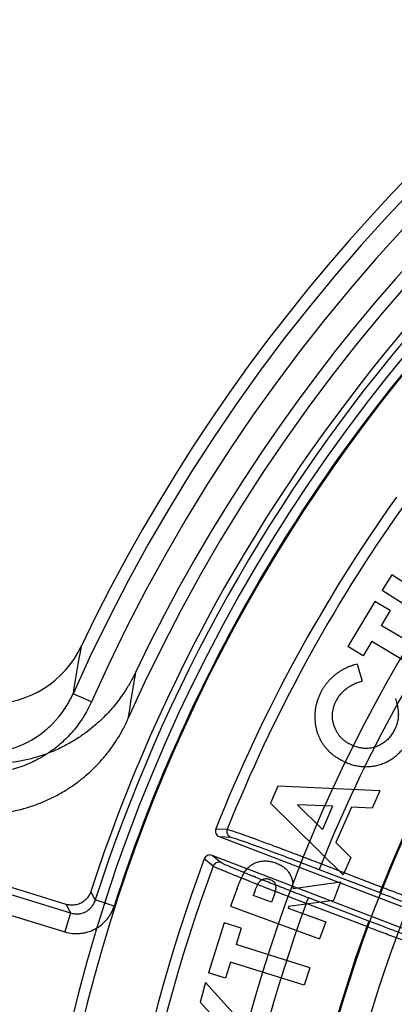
# Model space of a CAD drawing. Header units: millimetres. Extents: x 0 to 297, y 0 to 210.
# Tile 86 of 256: x 145.262 to 145.393, y 93.339 to 93.682. Entities that reach past the tile are written whole.
import ezdxf

# ---------------------------------------------------------------- set-up
doc = ezdxf.new("R2010")
doc.units = ezdxf.units.MM
doc.header["$LTSCALE"] = 16.335
doc.layers.get('0').update_dxf_attribs({"linetype": 'CONTINUOUS'})
doc.layers.add('01_GLOBAL', color=7, linetype='CONTINUOUS')
doc.layers.add('INTFCLR_144815', color=7, linetype='CONTINUOUS')

msp = doc.modelspace()

# ---------------------------------------------------------------- linework, layer by layer
at = {"color": 7, "linetype": 'Continuous'}
msp.add_circle((146.8548034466, 92.13446435), 2.66, dxfattribs=at)
at = {"color": 9, "linetype": 'Continuous'}
msp.add_arc((146.8548034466, 92.13446435), 2.6259090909, 92.9674534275, 177.0325465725, dxfattribs=at)
at = {"layer": '01_GLOBAL', "color": 7, "linetype": 'Continuous'}
msp.add_circle((146.8548034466, 92.13446435), 2.695, dxfattribs=at)
at = {"layer": 'INTFCLR_144815', "color": 6, "linetype": 'Continuous'}
for p, q in [((145.3920196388, 93.4886070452), (145.3886471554, 93.483331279)), ((145.4199544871, 93.4707495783), (145.3920196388, 93.4886070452)), ((145.3886471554, 93.483331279), (145.4165820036, 93.46547381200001)), ((145.3860722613, 93.4793762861), (145.3766626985, 93.4635957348)), ((145.3914281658, 93.47618411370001), (145.3860722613, 93.4793762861)), ((145.3914281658, 93.47618411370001), (145.3883294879, 93.4709818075)), ((145.4115228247, 93.4571512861), (145.3883294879, 93.4709818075)), ((145.382018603, 93.4604035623), (145.3766626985, 93.4635957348)), ((145.3850371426, 93.4654656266), (145.382018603, 93.4604035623)), ((145.3850371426, 93.4654656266), (145.4082304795, 93.4516351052)), ((145.3799574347, 93.4574674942), (145.3816536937, 93.45158401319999)), ((145.3785981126, 93.42900994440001), (145.3774731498, 93.429532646)), ((145.3745280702, 93.42395636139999), (145.3758092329, 93.423341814)), ((145.3523716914, 93.4148629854), (145.3498139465, 93.40899953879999)), ((145.3878729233, 93.41328025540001), (145.3523716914, 93.4148629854)), ((145.3878729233, 93.41328025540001), (145.3852483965, 93.40726988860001)), ((145.3498139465, 93.40899953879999), (145.375084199, 93.38400977)), ((145.3678316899, 93.3998437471), (145.3591700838, 93.4084519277)), ((145.3713644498, 93.407924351), (145.3591700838, 93.4084519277)), ((145.3713644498, 93.407924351), (145.3678316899, 93.3998437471)), ((145.3779491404, 93.40762383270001), (145.3725398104, 93.39522912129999)), ((145.3852483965, 93.40726988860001), (145.3779491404, 93.40762383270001)), ((145.3319106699, 93.39729570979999), (145.4213618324, 93.3629586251)), ((145.3725398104, 93.39522912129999), (145.3777154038, 93.3900201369)), ((145.278540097, 93.37367369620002), (145.2268628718, 93.3894730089)), ((145.4188532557, 93.3564235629), (145.3293926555, 93.3907642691)), ((145.3777154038, 93.3900201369), (145.375084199, 93.38400977)), ((145.3576481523, 93.37922885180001), (145.3575518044, 93.3809044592)), ((145.3576481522, 93.37922885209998), (145.3741165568, 93.3815194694)), ((145.3741165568, 93.3815194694), (145.3717524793, 93.3750683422)), ((145.3381211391, 93.37925556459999), (145.3358305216, 93.372991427)), ((145.3443652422, 93.3784007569), (145.3437708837, 93.3767779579)), ((145.3501151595, 93.37445394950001), (145.3437708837, 93.3767779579)), ((145.3507896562, 93.376310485), (145.3501151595, 93.37445394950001)), ((145.3717524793, 93.3750683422), (145.3560721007, 93.3728979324)), ((145.3358305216, 93.372991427), (145.366837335, 93.36163851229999)), ((145.3560721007, 93.3728979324), (145.355871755, 93.3723503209)), ((145.355871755, 93.3723503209), (145.3690010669, 93.3675420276)), ((145.3336428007, 93.36724169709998), (145.3281666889, 93.3497648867)), ((145.3395797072, 93.36537848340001), (145.3336428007, 93.36724169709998)), ((145.3690010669, 93.3675420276), (145.3668373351, 93.3616385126)), ((145.3395797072, 93.36537848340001), (145.3377765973, 93.3596152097)), ((145.3634608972, 93.3515679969), (145.3377765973, 93.3596152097)), ((145.3358599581, 93.3535113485), (145.3341035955, 93.347901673)), ((145.3615442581, 93.3454641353), (145.3358599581, 93.3535113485)), ((145.3634608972, 93.3515679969), (145.3615442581, 93.3454641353)), ((145.3341035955, 93.347901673), (145.3281666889, 93.3497648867)), ((145.327046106, 93.3464443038), (145.3252630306, 93.33953906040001)), ((145.3400017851, 93.3321529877), (145.327046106, 93.3464443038)), ((145.3338244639, 93.33004935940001), (145.3252630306, 93.33953906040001))]:
    msp.add_line(p, q, dxfattribs=at)
at = {"layer": 'INTFCLR_144815', "color": 9, "linetype": 'Continuous'}
for p, q in [((145.2873164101, 93.444283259), (145.2809206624, 93.4471276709)), ((145.3307097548, 93.4000294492), (145.3346901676, 93.39984991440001)), ((145.3319106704, 93.3972957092), (145.3358851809, 93.3971116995)), ((145.3297482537, 93.38701068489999), (145.3266722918, 93.3895398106)), ((145.332467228, 93.3882423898), (145.3293926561, 93.3907642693)), ((145.3675159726, 93.3878017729), (145.3667635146, 93.3858415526)), ((145.3675159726, 93.3878017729), (145.3885945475, 93.37971046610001)), ((145.2262181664, 93.3871700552), (145.2800924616, 93.3706990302)), ((145.3667635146, 93.3858415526), (145.3878420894, 93.3777502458)), ((145.2241967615, 93.38055833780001), (145.2780710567, 93.36408731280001)), ((145.2886981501, 93.3752007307), (145.2871370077, 93.37814905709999)), ((145.3885945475, 93.37971046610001), (145.3878420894, 93.3777502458)), ((145.2952819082, 93.37309100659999), (145.2886978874, 93.37520087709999)), ((145.3622013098, 93.3739965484), (145.3629537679, 93.3759567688)), ((145.383293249, 93.3659001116), (145.3622013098, 93.3739965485)), ((145.3840457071, 93.3678603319), (145.3629537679, 93.3759567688)), ((145.2800924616, 93.3706990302), (145.2780710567, 93.36408731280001)), ((145.2785389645, 93.3736740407), (145.2800915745, 93.3706993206)), ((145.3840457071, 93.3678603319), (145.383293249, 93.3659001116))]:
    msp.add_line(p, q, dxfattribs=at)
at = {"layer": 'INTFCLR_144815', "color": 6, "linetype": 'Continuous'}
for centre, radius, start, end in [((145.8396077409, 93.1986600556), 0.6157754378, 313.9937911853, 154.5150993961), ((145.8396077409, 93.1986600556), 0.5947754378, 312.9543589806, 154.5144414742), ((145.8396077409, 93.1986600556), 0.5903864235, 71.6563998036, 156.0440844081), ((145.8396077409, 93.1986600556), 0.5808960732, 70.9981667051, 162.0018332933), ((145.8396077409, 93.1986600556), 0.5751005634, 108.7136429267, 257.7559644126), ((145.8396077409, 93.1986600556), 0.4627266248, 45.0000000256, 314.9999999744), ((145.8396077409, 93.1986600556), 0.4618985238, 44.999999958, 315.000000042), ((145.8396077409, 93.1986600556), 0.461229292, 44.99999997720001, 315.0000000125), ((145.8396077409, 93.1986600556), 0.4472794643, 47.86578076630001, 312.1342192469), ((145.8399207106, 93.1980122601), 0.54782, 144.5520789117, 158.3604875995), ((145.2521410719, 93.47866928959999), 0.0350098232, 270.0120030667, 334.5268850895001), ((145.332662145, 93.39925655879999), 0.002099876, 158.4026144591, 249.0311850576), ((145.8399207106, 93.1980122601), 0.54782, 159.5360679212, 203.3367082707), ((145.328639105, 93.38880412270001), 0.0020999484, 68.9714513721, 159.4916574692)]:
    msp.add_arc(centre, radius, start, end, dxfattribs=at)
at = {"layer": 'INTFCLR_144815', "color": 9, "linetype": 'Continuous'}
for centre, radius, start, end in [((145.8396077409, 93.1986600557), 0.6114469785, 71.617857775, 156.0236179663), ((145.8396077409, 93.1986600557), 0.6044472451, 71.6178577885, 156.0236179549), ((145.8396077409, 93.1986600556), 0.5785048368, 70.768222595, 162.2317774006), ((145.8396077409, 93.1986600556), 0.5712784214, 125.9035433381, 247.5002459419), ((145.8396077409, 93.1986600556), 0.4540564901, 52.5411294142, 307.4588705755), ((145.8396076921, 93.1986600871), 0.5153551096, 125.9035433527, 247.5002459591), ((145.839607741, 93.1986600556), 0.5715914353, 137.7076787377, 162.2317774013), ((145.8396077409, 93.1986600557), 0.4856448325, 128.484146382, 209.9999999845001), ((145.8399207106, 93.1980122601), 0.544055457, 144.6884762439, 158.2234804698), ((145.8396077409, 93.1986600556), 0.4750435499, 138.4596802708, 165.5403197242), ((145.8399207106, 93.1980122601), 0.5091034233, 144.7941622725, 158.1121101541), ((145.8396077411, 93.19866005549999), 0.4859960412, 144.8720266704, 158.1279733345), ((145.8753994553, 93.35364591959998), 0.6017839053, 169.4710063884, 171.063422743), ((145.8741577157, 93.3535472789), 0.5803130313, 169.9734728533, 171.594447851), ((145.3366414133, 93.39907146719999), 0.0021007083, 158.2505300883, 248.8994679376), ((145.3317178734, 93.3862799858), 0.0021007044, 69.10037075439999, 159.6459068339), ((145.8399207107, 93.1980122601), 0.5440554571, 159.6723536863, 203.1995351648), ((145.8399207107, 93.1980122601), 0.5091034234, 159.7769988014, 203.0866188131), ((145.839607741, 93.1986600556), 0.485996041, 159.8720266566, 203.1279733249), ((145.8396077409, 93.1986600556), 0.4510440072, 159.8664381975, 203.1335617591)]:
    msp.add_arc(centre, radius, start, end, dxfattribs=at)
at = {"layer": 'INTFCLR_144815', "color": 6, "linetype": 'Continuous'}
for points, knots in [([(145.3799574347, 93.4574674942), (145.3796181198, 93.4573818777), (145.3789415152, 93.45721115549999), (145.3779478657, 93.4568951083), (145.3769765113, 93.4565361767), (145.3760335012, 93.456120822), (145.3751168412, 93.45565297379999), (145.3742288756, 93.4551306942), (145.373365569, 93.4545602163), (145.3725246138, 93.4539489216), (145.3717204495, 93.4532903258), (145.3709600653, 93.45259506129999), (145.3702393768, 93.4518710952), (145.3695672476, 93.4511080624), (145.3689298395, 93.4503171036), (145.3683503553, 93.4494828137), (145.3678055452, 93.44862208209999), (145.3674793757, 93.44802418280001), (145.3673156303, 93.44772402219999)], [0, 0, 0, 0, 0.0637545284, 0.1271285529, 0.1898908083, 0.252369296, 0.3147740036, 0.3773156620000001, 0.4399795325, 0.5032626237, 0.5666781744, 0.6292711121, 0.6909385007, 0.7527178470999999, 0.8144825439, 0.8759254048, 0.937711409, 1, 1, 1, 1]), ([(145.3027076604, 93.45458216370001), (145.3020853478, 93.4532766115), (145.3008233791, 93.4508732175), (145.2988031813, 93.4476227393), (145.2968539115, 93.44489070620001), (145.2949981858, 93.4425752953), (145.293136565, 93.44047500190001), (145.2911037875, 93.4383961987), (145.2887054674, 93.4361963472), (145.2858273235, 93.4338656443), (145.2824244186, 93.4314852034), (145.2785818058, 93.4292232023), (145.2744519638, 93.4272269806), (145.2701719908, 93.425575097), (145.2657740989, 93.42427948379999), (145.2612864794, 93.42334769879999), (145.2567347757, 93.4227854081), (145.2536772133, 93.4226600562), (145.2521485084, 93.4226600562)], [0, 0, 0, 0, 0.0688065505, 0.1289884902, 0.1819446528, 0.2283773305, 0.2700928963, 0.3154186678, 0.3666412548, 0.4248355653, 0.4914858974, 0.564026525, 0.6367310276, 0.7094675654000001, 0.7820398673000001, 0.8546078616, 0.9272723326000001, 1, 1, 1, 1]), ([(145.3727116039, 93.4447789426), (145.372940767, 93.4451853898), (145.3733958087, 93.4459924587), (145.37423576, 93.44709731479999), (145.3751814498, 93.44810850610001), (145.376251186, 93.4490111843), (145.3774312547, 93.4498175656), (145.3787333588, 93.4505104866), (145.3801438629, 93.4511176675), (145.3811428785, 93.4514262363), (145.3816536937, 93.45158401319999)], [0, 0, 0, 0, 0.1209075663, 0.2400821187, 0.3589485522, 0.4793823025, 0.6023770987, 0.7289638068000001, 0.8614141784, 1, 1, 1, 1]), ([(145.3673156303, 93.44772402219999), (145.3671379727, 93.4473652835), (145.3667848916, 93.4466523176), (145.366329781, 93.44555655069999), (145.3659546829, 93.44444262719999), (145.3656540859, 93.4433115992), (145.3654242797, 93.4421632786), (145.3652825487, 93.44099774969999), (145.3651963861, 93.4398185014), (145.3652023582, 93.43863181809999), (145.3652650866, 93.4374519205), (145.3654048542, 93.43629604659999), (145.3656199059, 93.4351723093), (145.3659002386, 93.43408132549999), (145.3662482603, 93.4330207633), (145.3666684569, 93.43199115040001), (145.3671653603, 93.4309955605), (145.3677252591, 93.4300324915), (145.3683539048, 93.4291120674), (145.3690425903, 93.4282325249), (145.369802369, 93.4274032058), (145.3706206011, 93.4266146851), (145.3715093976, 93.4258806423), (145.3724494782, 93.4251815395), (145.3734622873, 93.4245413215), (145.3741697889, 93.4241530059), (145.3745280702, 93.42395636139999)], [0, 0, 0, 0, 0.0433085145, 0.0860723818, 0.1282708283, 0.1703963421, 0.2126277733, 0.2548729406, 0.2973645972, 0.3404804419, 0.3831825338, 0.4251590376, 0.4663528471, 0.5068971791, 0.5469628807, 0.5870408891, 0.6271131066, 0.6672684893, 0.7074873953, 0.7476268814, 0.7880364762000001, 0.8290927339, 0.8704804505, 0.9126823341, 0.9557820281, 1, 1, 1, 1]), ([(145.3774731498, 93.429532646), (145.377130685, 93.4297218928), (145.376458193, 93.4300935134), (145.3755338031, 93.4307568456), (145.3746910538, 93.4314768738), (145.3739478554, 93.4322782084), (145.3732898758, 93.43314361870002), (145.3727187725, 93.4340753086), (145.3722431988, 93.43507928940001), (145.3718603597, 93.43613964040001), (145.3715740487, 93.4372302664), (145.3713993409, 93.43832868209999), (145.3713298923, 93.4394202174), (145.3713771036, 93.4405081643), (145.3715396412, 93.4415911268), (145.371814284, 93.44266731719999), (145.3722045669, 93.44373771), (145.3725405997, 93.44442777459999), (145.3727116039, 93.4447789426)], [0, 0, 0, 0, 0.065841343, 0.1292914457, 0.1912182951, 0.2522226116, 0.3129533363, 0.374031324, 0.435904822, 0.4997039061, 0.5636240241, 0.6255009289, 0.6867202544, 0.7475064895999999, 0.8085280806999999, 0.8708090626, 0.934255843, 1, 1, 1, 1]), ([(145.3933138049, 93.44548683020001), (145.3934016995, 93.445186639), (145.3935730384, 93.4446014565), (145.3938057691, 93.4437397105), (145.3939812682, 93.4429090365), (145.3941347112, 93.4421177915), (145.3942296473, 93.4413611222), (145.3943042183, 93.4406444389), (145.3943194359, 93.4399618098), (145.3943079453, 93.43910134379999), (145.3941725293, 93.438049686), (145.3938966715, 93.4368031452), (145.3934644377, 93.4355631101), (145.3930771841, 93.4347669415), (145.3928797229, 93.4343609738)], [0, 0, 0, 0, 0.08180034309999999, 0.1594588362, 0.2333335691, 0.3037802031, 0.3701372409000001, 0.4326959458, 0.4920982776, 0.5485763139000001, 0.6576061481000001, 0.7686073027, 0.8820124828, 1, 1, 1, 1]), ([(145.2488954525, 93.40509674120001), (145.2503724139, 93.40509674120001), (145.2533278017, 93.4052137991), (145.2577345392, 93.40573974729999), (145.2620895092, 93.4066136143), (145.2663617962, 93.4078299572), (145.2705224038, 93.40938004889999), (145.2745462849, 93.41125385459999), (145.2783680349, 93.4134168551), (145.2818253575, 93.4157465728), (145.2848108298, 93.4180870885), (145.2873048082, 93.42031046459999), (145.2893983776, 93.42239770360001), (145.2912095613, 93.4243917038), (145.292914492, 93.42645113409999), (145.2946489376, 93.4287647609), (145.2964731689, 93.4314982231), (145.2983467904, 93.4347236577), (145.2995091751, 93.4370958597), (145.3000783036, 93.4383767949)], [0, 0, 0, 0, 0.0686391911, 0.1372843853, 0.2060439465, 0.2748440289, 0.3435056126, 0.412168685, 0.4809133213, 0.5473740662, 0.6057245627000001, 0.657080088, 0.7025579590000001, 0.7430497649, 0.7822234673, 0.8267666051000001, 0.8773716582, 0.9348594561, 1, 1, 1, 1]), ([(145.3928797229, 93.4343609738), (145.3926193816, 93.4339018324), (145.3921068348, 93.4329978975), (145.3911534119, 93.43178301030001), (145.390076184, 93.4307145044), (145.3890710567, 93.42995860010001), (145.3882218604, 93.42943522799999), (145.3875681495, 93.4290915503), (145.386901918, 93.4287964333), (145.3862194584, 93.42855843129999), (145.3855264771, 93.4283611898), (145.3848208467, 93.42821682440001), (145.3841007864, 93.4281131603), (145.3831235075, 93.42805332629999), (145.3818831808, 93.4281045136), (145.3803965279, 93.428368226), (145.3793057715, 93.42871440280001), (145.3787143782, 93.4289598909), (145.3785981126, 93.42900994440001)], [0, 0, 0, 0, 0.0938605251, 0.1847879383, 0.2739026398, 0.3633094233, 0.4079653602, 0.4513963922, 0.4946934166, 0.5375602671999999, 0.5799666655, 0.6228701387, 0.6656893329, 0.7093709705, 0.7970267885, 0.8859633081, 0.9774572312, 1, 1, 1, 1]), ([(145.3758092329, 93.423341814), (145.3759491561, 93.42327804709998), (145.3766386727, 93.42297175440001), (145.3778966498, 93.42250414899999), (145.3795950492, 93.42205704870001), (145.3812898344, 93.4217756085), (145.3829778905, 93.4216843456), (145.3846635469, 93.42176281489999), (145.3863415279, 93.4220269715), (145.3880017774, 93.4224601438), (145.3896083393, 93.4230573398), (145.3911366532, 93.4238081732), (145.3925646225, 93.4247162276), (145.3939001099, 93.4257681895), (145.395134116, 93.426973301), (145.3962733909, 93.42832439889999), (145.3973213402, 93.4298239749), (145.3979224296, 93.4309092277), (145.3982289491, 93.43146264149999)], [0, 0, 0, 0, 0.0174242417, 0.08549509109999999, 0.1517474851, 0.2161399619, 0.2797947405, 0.3429196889, 0.4069838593, 0.4718884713, 0.5370073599, 0.6008482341, 0.6644500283, 0.728379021, 0.7931222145, 0.8595165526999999, 0.92836187, 1, 1, 1, 1]), ([(145.3381211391, 93.37925556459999), (145.3382748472, 93.37966819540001), (145.3385704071, 93.38046162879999), (145.3390309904, 93.3815941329), (145.3394919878, 93.3826221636), (145.3399429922, 93.38355051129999), (145.3403886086, 93.3843742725), (145.3408303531, 93.3850919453), (145.3412615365, 93.38571256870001), (145.3417029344, 93.38623482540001), (145.3421547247, 93.3866877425), (145.3426298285, 93.3870879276), (145.3431322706, 93.3874492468), (145.3436593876, 93.3877728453), (145.3442194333, 93.38804337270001), (145.3448002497, 93.3882902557), (145.3454178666, 93.3884776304), (145.3460540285, 93.38864021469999), (145.3467101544, 93.3887553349), (145.3473803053, 93.3888124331), (145.3480588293, 93.3888287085), (145.3487459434, 93.3887847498), (145.3494425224, 93.3886995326), (145.3501498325, 93.3885581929), (145.3508653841, 93.3883641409), (145.3513381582, 93.3882004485), (145.3515776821, 93.38811751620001)], [0, 0, 0, 0, 0.0712033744, 0.1369145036, 0.1976608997, 0.2533641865, 0.3037839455, 0.3490393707, 0.3895890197, 0.42586273, 0.4594621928, 0.4929244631, 0.526192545, 0.5594684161, 0.5927929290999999, 0.6266861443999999, 0.6614102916, 0.6970315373, 0.7328360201, 0.7689791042, 0.8057037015, 0.8424847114, 0.8802135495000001, 0.9191126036, 0.9590196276, 1, 1, 1, 1]), ([(145.3515776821, 93.38811751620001), (145.3518262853, 93.38802320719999), (145.3523151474, 93.38783775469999), (145.3530085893, 93.3875028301), (145.353650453, 93.38713239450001), (145.3542538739, 93.38674095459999), (145.3547968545, 93.3862969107), (145.3553018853, 93.38582909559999), (145.3557602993, 93.3853277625), (145.3561601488, 93.3847830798), (145.3565139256, 93.3842083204), (145.3568245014, 93.38360203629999), (145.3570875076, 93.3829595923), (145.3572874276, 93.38227723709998), (145.3574550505, 93.3815915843), (145.3575242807, 93.38112839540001), (145.3575518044, 93.3809044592)], [0, 0, 0, 0, 0.08042565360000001, 0.1581518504, 0.2326746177, 0.3045981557, 0.3754988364, 0.4446009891, 0.5127910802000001, 0.5806877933, 0.6487313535, 0.7168115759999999, 0.7866062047, 0.8584129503, 0.9317698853, 1, 1, 1, 1]), ([(145.3443652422, 93.3784007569), (145.3445026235, 93.3787625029), (145.3447539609, 93.3794243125), (145.3451360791, 93.38031189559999), (145.345496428, 93.38099982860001), (145.3458494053, 93.38150975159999), (145.3462094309, 93.3818867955), (145.346593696, 93.3821760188), (145.3470142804, 93.3824016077), (145.3474688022, 93.3825519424), (145.3479430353, 93.3826405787), (145.3484319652, 93.3826541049), (145.3489312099, 93.3825882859), (145.3492550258, 93.3824820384), (145.3494206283, 93.3824277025)], [0, 0, 0, 0, 0.1571415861, 0.2874884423, 0.3922534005, 0.4720204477, 0.5385160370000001, 0.6030657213, 0.6665622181, 0.7314591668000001, 0.7967140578, 0.8618310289, 0.9293390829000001, 1, 1, 1, 1]), ([(145.3494206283, 93.3824277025), (145.3496814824, 93.3823172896), (145.3501714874, 93.38210988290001), (145.3507997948, 93.38166422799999), (145.3512409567, 93.38110575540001), (145.3514669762, 93.3805695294), (145.3515552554, 93.3800977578), (145.3515698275, 93.37969177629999), (145.351551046, 93.3792401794), (145.3514790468, 93.37874318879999), (145.3513714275, 93.3782017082), (145.3512227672, 93.3776109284), (145.3510307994, 93.376972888), (145.3508720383, 93.3765367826), (145.3507896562, 93.376310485)], [0, 0, 0, 0, 0.1175050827, 0.2207290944, 0.3162083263, 0.4094804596, 0.4593646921, 0.5149275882, 0.5778814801, 0.6469456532, 0.7233095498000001, 0.8072050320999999, 0.8999575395, 1, 1, 1, 1]), ([(145.287137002, 93.3781491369), (145.2869513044, 93.3775774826), (145.2864335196, 93.3764789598), (145.2852614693, 93.37509649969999), (145.2837817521, 93.37406269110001), (145.282088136, 93.37345392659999), (145.2802958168, 93.37329409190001), (145.2791098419, 93.3734994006), (145.278540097, 93.37367369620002)], [0, 0, 0, 0, 0.168196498, 0.3353770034, 0.5017472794, 0.6675397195, 0.8332726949, 1, 1, 1, 1]), ([(145.3885945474, 93.37971046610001), (145.3895194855, 93.3793544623), (145.3913695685, 93.37864070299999), (145.3941342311, 93.377569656), (145.3968702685, 93.37650532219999), (145.3995378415, 93.37546321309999), (145.4021078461, 93.3744542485), (145.4045634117, 93.3734853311), (145.4068998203, 93.3725586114), (145.4091050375, 93.3716788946), (145.4111557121, 93.3708554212), (145.4130371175, 93.37009389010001), (145.4147390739, 93.3693989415), (145.4162557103, 93.3687726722), (145.4175747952, 93.3682215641), (145.4186826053, 93.3677471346), (145.4195777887, 93.3673617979), (145.4203268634, 93.3670041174), (145.4208086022, 93.36681192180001), (145.4210142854, 93.3666487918)], [0, 0, 0, 0, 0.085049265, 0.17016907, 0.2544288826, 0.3369797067, 0.4159327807, 0.4913591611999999, 0.5635131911, 0.6316257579, 0.6951004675, 0.7531483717, 0.8058019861, 0.8528569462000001, 0.8939622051, 0.9284633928, 0.9563192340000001, 0.9774719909, 1, 1, 1, 1]), ([(145.4161257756, 93.3539137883), (145.4158516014, 93.35393082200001), (145.415337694, 93.3541226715), (145.4144956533, 93.3543724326), (145.4135226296, 93.3547036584), (145.4123367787, 93.35510911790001), (145.4109479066, 93.3555974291), (145.4093626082, 93.35616188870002), (145.4075908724, 93.35680043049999), (145.4056517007, 93.35750589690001), (145.4035618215, 93.3582725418), (145.4013342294, 93.35909523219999), (145.3989784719, 93.3599704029), (145.3965132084, 93.36089117), (145.3939651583, 93.36184781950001), (145.3913552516, 93.3628324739), (145.3887025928, 93.36383743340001), (145.3860093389, 93.3648618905), (145.3842037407, 93.365551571), (145.3832932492, 93.3659001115)], [0, 0, 0, 0, 0.023573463, 0.046176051, 0.07570244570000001, 0.1116427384, 0.1537714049, 0.2020217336, 0.2560558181, 0.3153827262, 0.37910088, 0.4470834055, 0.5191622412, 0.5947582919, 0.6729127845, 0.7527245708, 0.8341351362, 0.9163375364, 1, 1, 1, 1])]:
    msp.add_open_spline(points, degree=3, knots=knots, dxfattribs=at)
at = {"layer": 'INTFCLR_144815', "color": 9, "linetype": 'Continuous'}
for points, knots in [([(145.248935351, 93.4263326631), (145.2497814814, 93.4263326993), (145.2514745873, 93.4263942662), (145.2548277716, 93.426760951), (145.2589425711, 93.42766897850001), (145.2624867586, 93.42900790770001), (145.2647540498, 93.4301060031), (145.2662438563, 93.43089536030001), (145.268761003, 93.4324087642), (145.2714429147, 93.43444363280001), (145.2735788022, 93.43646068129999), (145.2747405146, 93.4376831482), (145.2764085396, 93.43957064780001), (145.2786532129, 93.44262315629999), (145.2802382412, 93.4455929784), (145.2809206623, 93.4471276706)], [0, 0, 0, 0, 0.0629523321, 0.125914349, 0.2507892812, 0.3753151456, 0.4067215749, 0.4381986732, 0.5007235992, 0.6250883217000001, 0.6876526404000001, 0.7191419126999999, 0.7505277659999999, 0.8750390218, 1, 1, 1, 1]), ([(145.2873164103, 93.4442832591), (145.2864896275, 93.44242439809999), (145.2845880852, 93.4388714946), (145.281913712, 93.435230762), (145.2799028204, 93.4329551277), (145.2785003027, 93.43147960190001), (145.2759329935, 93.42905784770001), (145.2727356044, 93.4266327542), (145.2697134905, 93.4248144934), (145.2679156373, 93.4238620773), (145.2651790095, 93.42253755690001), (145.260954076, 93.4209448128), (145.2560291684, 93.4198534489), (145.2519801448, 93.419410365), (145.2499526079, 93.4193369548), (145.2489353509, 93.4193369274)], [0, 0, 0, 0, 0.1250000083, 0.2500000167, 0.2812500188, 0.3125000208, 0.375000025, 0.5000000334, 0.5625000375, 0.5937500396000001, 0.6250000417, 0.75000005, 0.8750000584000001, 0.9375000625, 1, 1, 1, 1]), ([(145.3346901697, 93.39984991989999), (145.3350157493, 93.39982924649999), (145.3356263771, 93.39959174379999), (145.3366358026, 93.39928694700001), (145.3383778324, 93.3986824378), (145.3404639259, 93.3979492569), (145.3425054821, 93.3972101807), (145.3438729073, 93.396712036), (145.3462222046, 93.3958516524), (145.3486605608, 93.3949479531), (145.3511874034, 93.3940044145), (145.3530321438, 93.3933133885), (145.3564125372, 93.3920414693), (145.3598459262, 93.39073839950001), (145.3628533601, 93.3895903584), (145.3649226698, 93.38879858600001), (145.3664775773, 93.3882014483), (145.3675159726, 93.3878017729)], [0, 0, 0, 0, 0.0279837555, 0.0550480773, 0.09086709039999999, 0.1859173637, 0.2448497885, 0.2770812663, 0.3107560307, 0.4594551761, 0.5001403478, 0.5421208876, 0.6284306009, 0.8099494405, 0.8571262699, 0.9045587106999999, 1, 1, 1, 1]), ([(145.335885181, 93.3971116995), (145.3361917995, 93.3970974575), (145.3367678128, 93.39687466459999), (145.3377180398, 93.3965928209), (145.3393577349, 93.39602927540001), (145.3413202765, 93.3953445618), (145.3432410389, 93.3946539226), (145.344527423, 93.3941881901), (145.3467373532, 93.39338347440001), (145.3490309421, 93.39253785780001), (145.3514075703, 93.3916543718), (145.3531425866, 93.391007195), (145.3563217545, 93.389815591), (145.3595507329, 93.3885946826), (145.362378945, 93.3875185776), (145.3643248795, 93.3867762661), (145.3657870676, 93.38621637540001), (145.3667635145, 93.3858415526)], [0, 0, 0, 0, 0.0280078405, 0.0550821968, 0.0909014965, 0.1859534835, 0.2448866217, 0.2771174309, 0.3107902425, 0.4594848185, 0.5001681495, 0.5421467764, 0.6284528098, 0.8099611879, 0.8571348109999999, 0.9045644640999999, 1, 1, 1, 1]), ([(145.3629537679, 93.3759567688), (145.3610242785, 93.37669743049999), (145.3581549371, 93.3778042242), (145.3548242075, 93.3790988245), (145.3529634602, 93.37982495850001), (145.3503263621, 93.3808568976), (145.3473641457, 93.38202383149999), (145.3444858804, 93.3831694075), (145.3429623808, 93.38377936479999), (145.340965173, 93.3845823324), (145.3390732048, 93.3853508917), (145.337288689, 93.386087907), (145.3363207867, 93.3864925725), (145.334984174, 93.38704597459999), (145.3336571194, 93.38767418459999), (145.332707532, 93.38804534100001), (145.3324672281, 93.3882423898)], [0, 0, 0, 0, 0.1885945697, 0.2806336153, 0.3260840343, 0.3708606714, 0.5390402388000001, 0.6166068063, 0.653543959, 0.6887896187, 0.8130312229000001, 0.8398966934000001, 0.8649552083, 0.908795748, 0.9716424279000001, 1, 1, 1, 1]), ([(145.3622013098, 93.3739965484), (145.3601480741, 93.3747828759), (145.3570945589, 93.37595756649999), (145.3535498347, 93.377331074), (145.3515694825, 93.3781013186), (145.3487628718, 93.3791958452), (145.3456101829, 93.3804334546), (145.3425464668, 93.38164752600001), (145.340924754, 93.38229379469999), (145.3387987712, 93.3831444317), (145.3367845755, 93.3839580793), (145.334884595, 93.38473795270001), (145.3338539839, 93.38516607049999), (145.3324313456, 93.3857517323), (145.331015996, 93.3864138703), (145.3300070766, 93.38680548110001), (145.3297482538, 93.38701068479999)], [0, 0, 0, 0, 0.1886056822, 0.2806510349, 0.3261033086, 0.3708818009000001, 0.5390686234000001, 0.6166387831, 0.6535769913, 0.6888224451, 0.8130659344, 0.8399309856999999, 0.8649890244, 0.9088292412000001, 0.9716661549, 1, 1, 1, 1]), ([(145.3878420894, 93.3777502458), (145.3887044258, 93.3774192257), (145.3904229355, 93.37675810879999), (145.3929847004, 93.37576823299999), (145.3955094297, 93.37478826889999), (145.3979782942, 93.37382555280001), (145.4003728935, 93.3728872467), (145.4026761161, 93.37198005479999), (145.4048720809, 93.37111025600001), (145.4069456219, 93.3702838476), (145.408881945, 93.3695067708), (145.4106670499, 93.3687845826), (145.4122881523, 93.368122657), (145.4137337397, 93.36752525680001), (145.4149945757, 93.36699767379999), (145.4160592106, 93.3665406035), (145.4169269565, 93.3661664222), (145.4176521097, 93.3658171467), (145.4181205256, 93.36563044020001), (145.4183155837, 93.3654696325)], [0, 0, 0, 0, 0.0843226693, 0.1680898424, 0.2507128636, 0.3315559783, 0.4099994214, 0.48549681, 0.55753727, 0.6256198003, 0.6892684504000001, 0.7480054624, 0.8014118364, 0.8491164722, 0.8908026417, 0.9261630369, 0.9549373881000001, 0.9769222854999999, 1, 1, 1, 1]), ([(145.2800924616, 93.3706990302), (145.2805283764, 93.3705546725), (145.2814243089, 93.37035007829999), (145.2827953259, 93.3703117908), (145.2841350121, 93.3705474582), (145.2853953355, 93.3710496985), (145.2865237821, 93.3717990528), (145.2874804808, 93.3727671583), (145.2882273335, 93.37391236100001), (145.2885686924, 93.3747631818), (145.2886979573, 93.3752008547)], [0, 0, 0, 0, 0.1269209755, 0.252138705, 0.3767078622, 0.5002605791, 0.6245030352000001, 0.7484491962, 0.8738620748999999, 1, 1, 1, 1]), ([(145.2780710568, 93.36408731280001), (145.2789374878, 93.3638225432), (145.2802655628, 93.3635519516), (145.2820728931, 93.3634515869), (145.2834117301, 93.3635075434), (145.2847409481, 93.3636919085), (145.2865066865, 93.3641182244), (145.2881605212, 93.3647878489), (145.289716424, 93.3657019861), (145.2911748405, 93.36676786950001), (145.2924450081, 93.3680175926), (145.2935399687, 93.36946689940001), (145.2944741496, 93.3709941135), (145.2950052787, 93.3722283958), (145.2952819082, 93.37309100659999)], [0, 0, 0, 0, 0.1249999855, 0.1874999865, 0.2499999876, 0.3124999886, 0.3749999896, 0.4999999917, 0.5624999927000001, 0.6249999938, 0.7499999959, 0.8124999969, 0.8749999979, 1, 1, 1, 1]), ([(145.414909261, 93.3565958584), (145.4146561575, 93.356606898), (145.4141821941, 93.35678203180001), (145.4134083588, 93.3570080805), (145.4125123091, 93.3573109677), (145.4114147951, 93.35768388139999), (145.4101243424, 93.3581356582), (145.40864972, 93.3586592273), (145.4070013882, 93.3592523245), (145.4051909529, 93.3599103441), (145.4032316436, 93.3606286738), (145.4011375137, 93.3614020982), (145.3989232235, 93.36222524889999), (145.3966038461, 93.36309251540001), (145.3941958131, 93.36399777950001), (145.3917172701, 93.3649342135), (145.3891872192, 93.36589461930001), (145.3866241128, 93.3668720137), (145.3849069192, 93.3675297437), (145.3840457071, 93.3678603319)], [0, 0, 0, 0, 0.0231275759, 0.0451535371, 0.0739556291, 0.1093267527, 0.1510233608, 0.198750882, 0.2521830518, 0.3109402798, 0.3746024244, 0.4426883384, 0.5147332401, 0.5902585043, 0.6687402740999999, 0.7495811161, 0.8321331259, 0.9157872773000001, 1, 1, 1, 1])]:
    msp.add_open_spline(points, degree=3, knots=knots, dxfattribs=at)

doc.saveas('drawing.dxf')
